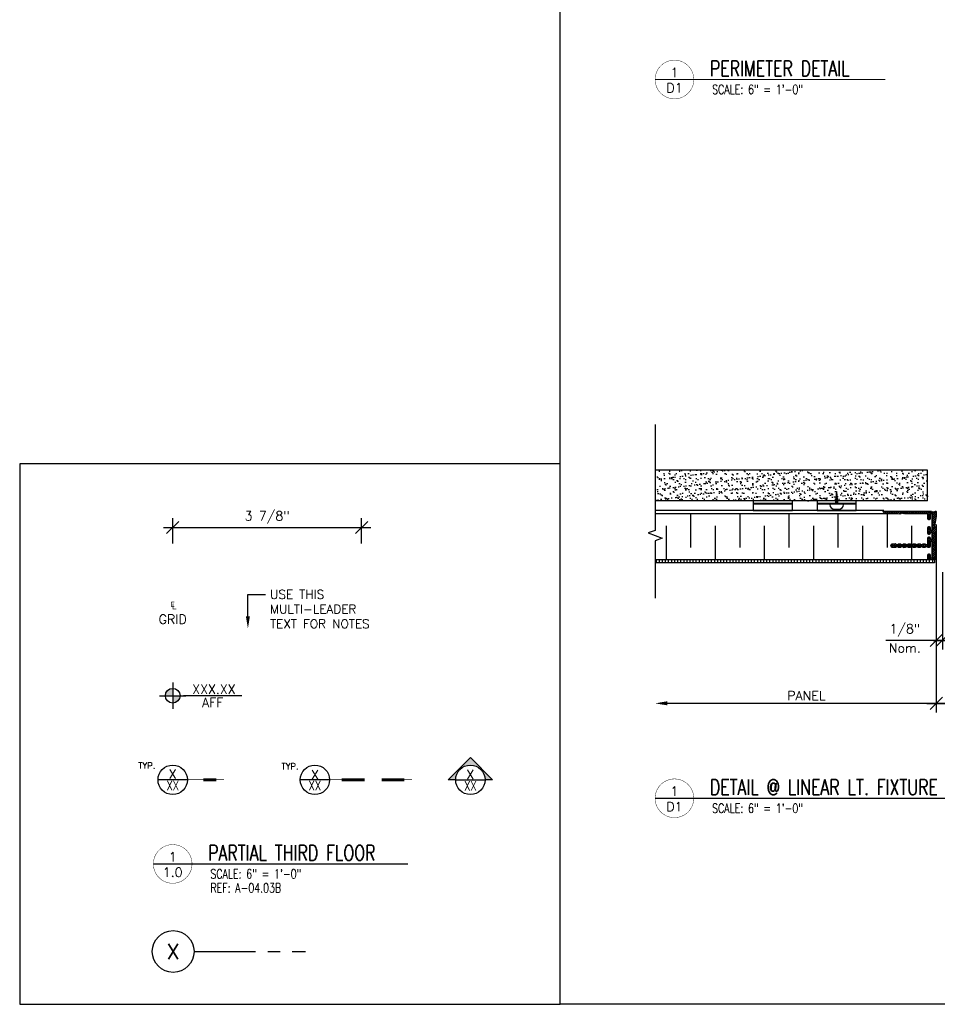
# Model space of a CAD drawing. Header units: inches. Extents: x 31 to 585, y 3457 to 3603.
# Tile 2 of 24: x 214 to 232, y 3481 to 3501. Entities that reach past the tile are written whole.
import ezdxf
from ezdxf import colors
from ezdxf.entities.mleader import LeaderData, LeaderLine
from ezdxf.enums import TextEntityAlignment as Align
from ezdxf.math import Vec2, Vec3

# ---------------------------------------------------------------- set-up
doc = ezdxf.new("R2010")
doc.units = ezdxf.units.IN
doc.header["$MEASUREMENT"] = 0
doc.linetypes.add('CENTER', pattern=[2, 1.25, -0.25, 0.25, -0.25])
for name, color, linetype in [('1-ARCH', 1, 'Continuous'), ('1-DIM', 4, 'Continuous'), ('1-MOUNT', 155, 'Continuous'), ('1-PANEL', 6, 'Continuous'), ('1-REF', 4, 'Continuous'), ('1-TEXT', 2, 'Continuous'), ('1-TITLE', 4, 'Continuous')]:
    doc.layers.add(name, color=color, linetype=linetype)
doc.layers.add('1-VIEWPORT', color=3, linetype='Continuous', plot=False)
doc.styles.add('ROMANS', font='romans.shx')
doc.styles.add('TEXT', font='romans.shx')
doc.dimstyles.new('DIM 6-12', dxfattribs={"dimscale": 2, "dimtxt": 0.09375, "dimasz": 0.125, "dimexe": 0.09375, "dimexo": 0.09375, "dimgap": 0.03125, "dimtad": 1, "dimdec": 4, "dimzin": 3, "dimdsep": 46, "dimlunit": 5, "dimtxsty": 'TEXT', "dimblk": 'OBLIQUE', "dimcen": 0.09375, "dimdle": 0.09375, "dimclrd": 256, "dimclre": 4, "dimclrt": 2, "dimadec": 0, "dimazin": 0, "dimtfac": 1, "dimtdec": 4, "dimtmove": 0, "dimatfit": 3, "dimfxl": 0, "dimfrac": 2, "dimtolj": 1, "dimtzin": 0, "dimlwd": -1, "dimlwe": -1, "dimarcsym": 0})

# ---------------------------------------------------------------- blocks, each defined once
blk = doc.blocks.new('_Oblique')
at = {"color": 0, "linetype": 'ByBlock', "lineweight": -2}
blk.add_line((-0.5, -0.5), (0.5, 0.5), dxfattribs=at)
blk = doc.blocks.new('*D2')
at = {"layer": '1-DIM', "color": 4, "transparency": 16777216}
for p, q in [((216.641, 3490.446), (216.641, 3490.957)), ((220.485, 3490.446), (220.485, 3490.957))]:
    blk.add_line(p, q, dxfattribs=at)
at = {"layer": '1-DIM', "transparency": 16777216}
blk.add_line((216.454, 3490.769), (220.673, 3490.769), dxfattribs=at)
at = {"layer": 'Defpoints', "color": 0, "transparency": 16777216}
for p in [(220.485, 3490.769), (216.641, 3490.259), (220.485, 3490.259)]:
    blk.add_point(p, dxfattribs=at)
at = {"layer": '1-DIM', "transparency": 16777216, "xscale": 0.25, "yscale": 0.25, "zscale": 0.25, "rotation": 180}
blk.add_blockref('_Oblique', (216.641, 3490.769), dxfattribs=at)
at = {"layer": '1-DIM', "transparency": 16777216, "xscale": 0.25, "yscale": 0.25, "zscale": 0.25}
blk.add_blockref('_Oblique', (220.485, 3490.769), dxfattribs=at)
at = {"layer": '1-DIM', "color": 2, "transparency": 16777216, "insert": (218.563, 3490.975), "char_height": 0.1875, "attachment_point": 5, "style": 'TEXT', "bg_fill": 3, "box_fill_scale": 1.25, "bg_fill_color": 256, "bg_fill_true_color": 13158600, "bg_fill_transparency": 0}
blk.add_mtext('\\A1;3 7/8"', dxfattribs=at)
blk = doc.blocks.new('*U15')
at = {"layer": '1-TEXT', "color": 2, "style": 'TEXT'}
blk.add_attdef('VIEWNAME', (0.89, 0.061), '', height=0.25, dxfattribs=at)
at = {"layer": '1-TEXT', "style": 'TEXT'}
for tag, p in [('NOTE1', (0.926, -0.281)), ('NOTE2', (0.926, -0.463)), ('NOTE3', (0.926, -0.655)), ('NOTE4', (0.926, -0.832))]:
    blk.add_attdef(tag, p, '', height=0.125, dxfattribs=at)
blk.add_wipeout([(0.314, 0.314), (0.236, 0.304), (0.163, 0.275), (0.099, 0.229), (0.049, 0.168), (0.015, 0.097), (0.001, 0.02), (0.006, -0.059), (0.03, -0.134), (0.072, -0.2), (0.13, -0.254), (0.199, -0.292), (0.275, -0.312), (0.354, -0.312), (0.43, -0.292), (0.499, -0.254), (0.556, -0.2), (0.599, -0.134), (0.623, -0.059), (0.628, 0.02), (0.613, 0.097), (0.58, 0.168), (0.529, 0.229), (0.466, 0.275), (0.392, 0.304)])
at = {"layer": '1-TITLE', "const_width": 0.00651}
blk.add_lwpolyline([(0, 0, 1), (0.628, 0, 0.414214), (0.314, 0.314, 0.414214), (0, 0, 2.926408)], format="xyb", dxfattribs=at)
at = {"layer": '1-TITLE', "const_width": 0.02}
blk.add_lwpolyline([(0, 0), (4.132, 0)], dxfattribs=at)
at = {"layer": '1-TEXT', "style": 'TEXT'}
for tag, p in [('DETAIL#', (0.301, 0.094)), ('SHEET#', (0.306, -0.207))]:
    blk.add_attdef(tag, text='', height=0.125, dxfattribs=at).set_placement(p, align=Align.CENTER)
blk = doc.blocks.new('*U11')
blk.add_wipeout([(0, 7.18), (-1.78, 6.95), (-3.46, 6.29), (-4.91, 5.23), (-6.06, 3.85), (-6.83, 2.22), (-7.16, 0.45), (-7.05, -1.34), (-6.49, -3.06), (-5.53, -4.57), (-4.22, -5.81), (-2.64, -6.67), (-0.9, -7.12), (0.9, -7.12), (2.64, -6.67), (4.22, -5.81), (5.53, -4.57), (6.49, -3.06), (7.05, -1.34), (7.16, 0.45), (6.83, 2.22), (6.06, 3.85), (4.91, 5.23), (3.46, 6.29), (1.78, 6.95)])
at = {"layer": '1-REF'}
blk.add_line((7.18, 0), (-7.18, 0), dxfattribs=at)
blk.add_lwpolyline([(25, 0, 0.343, 0.343, 0), (21.24, 0, 1.46, 1.46, 0), (14.88, 0, 0.343, 0.343, 0), (7.18, 0, 0, 0, 0)], format="xyseb", dxfattribs=at)
blk.add_circle((0, 0), 7.18, dxfattribs=at)
at = {"layer": '1-REF', "color": 2, "style": 'TEXT'}
for tag, p in [('TYP.', (-17.24, 5.41)), ('DETAIL', (-1.33, 1.74)), ('PAGE', (-2.43, -4.86))]:
    blk.add_attdef(tag, p, '', height=3.43, dxfattribs=at)
blk = doc.blocks.new('*U10')
blk.add_wipeout([(0, 0.425), (-0.106, 0.412), (-0.205, 0.373), (-0.291, 0.31), (-0.359, 0.228), (-0.405, 0.131), (-0.425, 0.027), (-0.418, -0.08), (-0.385, -0.181), (-0.328, -0.271), (-0.25, -0.344), (-0.157, -0.396), (-0.053, -0.422), (0.053, -0.422), (0.157, -0.396), (0.25, -0.344), (0.328, -0.271), (0.385, -0.181), (0.418, -0.08), (0.425, 0.027), (0.405, 0.131), (0.359, 0.228), (0.291, 0.31), (0.205, 0.373), (0.106, 0.412)])
at = {"layer": '1-REF', "linetype": 'CENTER'}
blk.add_line((0.425, 0), (2.693, 0), dxfattribs=at)
at = {"layer": '1-REF'}
blk.add_circle((0, 0), 0.425, dxfattribs=at)
at = {"layer": '1-TEXT', "style": 'TEXT'}
blk.add_attdef('GRID', (-0.134, -0.155), '', height=0.312, dxfattribs=at)
blk = doc.blocks.new('*U14')
at = {"layer": '1-TEXT', "style": 'TEXT'}
for tag, p in [('ELEV.', (0.861, 0.143)), ('AFF', (0.861, -0.139))]:
    blk.add_attdef(tag, text='', height=0.188, dxfattribs=at).set_placement(p, align=Align.MIDDLE_CENTER)
blk.add_wipeout([(0, 0.149), (-0.037, 0.144), (-0.072, 0.13), (-0.102, 0.108), (-0.126, 0.08), (-0.142, 0.046), (-0.149, 0.009), (-0.146, -0.028), (-0.135, -0.063), (-0.115, -0.095), (-0.087, -0.12), (-0.055, -0.138), (-0.019, -0.148), (0.019, -0.148), (0.055, -0.138), (0.087, -0.12), (0.115, -0.095), (0.135, -0.063), (0.146, -0.028), (0.149, 0.009), (0.142, 0.046), (0.126, 0.08), (0.102, 0.108), (0.072, 0.13), (0.037, 0.144)])
at = {"layer": '1-DIM'}
h = blk.add_hatch(color=256, dxfattribs=at)
h.paths.add_polyline_path([(0, 0.149, 0.414214), (-0.149, 0), (0, 0)])
h.paths.add_polyline_path([(0.149, 0), (0, 0), (0, -0.149, 0.414214)])
for p, q in [((0, 0.266), (0, -0.266)), ((-0.266, 0), (0.266, 0))]:
    blk.add_line(p, q, dxfattribs=at)
at = {"layer": '1-DIM', "linetype": 'CENTER'}
blk.add_line((1.41, 0), (0.219, 0), dxfattribs=at)
at = {"layer": '1-DIM'}
blk.add_circle((0, 0), 0.149, dxfattribs=at)
blk = doc.blocks.new('*U12')
at = {"layer": '1-REF'}
blk.add_lwpolyline([(50.25, 0, 0.363, 0.363, 0), (46.27, 0, 1.55, 1.55, 0), (34.46, 0, 0.363, 0.363, 0)], format="xyseb", dxfattribs=at)
blk.add_wipeout([(0, 7.6), (-1.89, 7.36), (-3.66, 6.66), (-5.2, 5.54), (-6.41, 4.07), (-7.22, 2.35), (-7.58, 0.48), (-7.46, -1.42), (-6.87, -3.23), (-5.85, -4.84), (-4.46, -6.15), (-2.8, -7.06), (-0.95, -7.54), (0.95, -7.54), (2.8, -7.06), (4.46, -6.15), (5.85, -4.84), (6.87, -3.23), (7.46, -1.42), (7.58, 0.48), (7.22, 2.35), (6.41, 4.07), (5.2, 5.54), (3.66, 6.66), (1.89, 7.36)])
blk.add_line((7.6, 0), (-7.6, 0), dxfattribs=at)
blk.add_lwpolyline([(25.66, 0, 1.55, 1.55, 0), (13.84, 0, 0.363, 0.363, 0), (7.6, 0, 0, 0, 0)], format="xyseb", dxfattribs=at)
blk.add_circle((0, 0), 7.6, dxfattribs=at)
at = {"layer": '1-REF', "color": 2, "style": 'TEXT'}
for tag, p, height in [('TYP.', (-18.58, 5.41), 3.2), ('DETAIL', (-1.65, 1.13), 4.5), ('PAGE', (-3.7, -5.43), 4.5)]:
    blk.add_attdef(tag, p, '', height=height, dxfattribs=at)
blk = doc.blocks.new('*U13')
blk.add_wipeout([(0, 7.6), (-1.89, 7.36), (-3.66, 6.66), (-5.2, 5.54), (-6.41, 4.07), (-7.22, 2.35), (-7.58, 0.48), (-7.46, -1.42), (-6.87, -3.23), (-5.85, -4.84), (-4.46, -6.15), (-2.8, -7.06), (-0.95, -7.54), (0.95, -7.54), (2.8, -7.06), (4.46, -6.15), (5.85, -4.84), (6.87, -3.23), (7.46, -1.42), (7.58, 0.48), (7.22, 2.35), (6.41, 4.07), (5.2, 5.54), (3.66, 6.66), (1.89, 7.36)])
at = {"layer": '1-REF'}
blk.add_hatch(color=256, dxfattribs=at).paths.add_polyline_path([(0, 11.47), (11.47, 0), (7.6, 0, 0.414214), (0, 7.6, 0.414214), (-7.6, 0), (-11.47, 0)])
blk.add_line((-7.6, 0), (7.6, 0), dxfattribs=at)
blk.add_lwpolyline([(-7.6, 0), (-11.47, 0), (0, 11.47), (11.47, 0), (7.6, 0)], dxfattribs=at)
blk.add_circle((0, 0), 7.6, dxfattribs=at)
at = {"layer": '1-REF', "color": 2, "style": 'ROMANS'}
for tag, p in [('DETAIL', (-1.74, 1.63)), ('PAGE', (-3.51, -5.3))]:
    blk.add_attdef(tag, p, '', height=3.8, dxfattribs=at)
blk = doc.blocks.new('*U42')
at = {"layer": '1-TEXT', "color": 2, "style": 'TEXT'}
blk.add_attdef('VIEWNAME', (0.89, 0.061), '', height=0.25, dxfattribs=at)
at = {"layer": '1-TEXT', "style": 'TEXT'}
for tag, p in [('NOTE1', (0.926, -0.281)), ('NOTE2', (0.926, -0.463)), ('NOTE3', (0.926, -0.655)), ('NOTE4', (0.926, -0.832))]:
    blk.add_attdef(tag, p, '', height=0.125, dxfattribs=at)
blk.add_wipeout([(0.314, 0.314), (0.236, 0.304), (0.163, 0.275), (0.099, 0.229), (0.049, 0.168), (0.015, 0.097), (0.001, 0.02), (0.006, -0.059), (0.03, -0.134), (0.072, -0.2), (0.13, -0.254), (0.199, -0.292), (0.275, -0.312), (0.354, -0.312), (0.43, -0.292), (0.499, -0.254), (0.556, -0.2), (0.599, -0.134), (0.623, -0.059), (0.628, 0.02), (0.613, 0.097), (0.58, 0.168), (0.529, 0.229), (0.466, 0.275), (0.392, 0.304)])
at = {"layer": '1-TITLE', "const_width": 0.00651}
blk.add_lwpolyline([(0, 0, 1), (0.628, 0, 0.414214), (0.314, 0.314, 0.414214), (0, 0, 2.926408)], format="xyb", dxfattribs=at)
at = {"layer": '1-TITLE', "const_width": 0.02}
blk.add_lwpolyline([(0, 0), (3.739, 0)], dxfattribs=at)
at = {"layer": '1-TEXT', "style": 'TEXT'}
for tag, p in [('DETAIL#', (0.301, 0.094)), ('SHEET#', (0.306, -0.207))]:
    blk.add_attdef(tag, text='', height=0.125, dxfattribs=at).set_placement(p, align=Align.CENTER)
blk = doc.blocks.new('*D56')
at = {"layer": '1-DIM', "color": 4, "transparency": 16777216}
for p, q in [((232.183, 3490.831), (232.183, 3488.285)), ((232.308, 3489.862), (232.308, 3488.285))]:
    blk.add_line(p, q, dxfattribs=at)
at = {"layer": '1-DIM', "transparency": 16777216}
for p, q in [((232.183, 3488.472), (231.156, 3488.472)), ((232.495, 3488.472), (232.183, 3488.472))]:
    blk.add_line(p, q, dxfattribs=at)
at = {"layer": 'Defpoints', "color": 0, "transparency": 16777216}
for p in [(232.183, 3491.018), (232.308, 3490.05), (232.183, 3488.472)]:
    blk.add_point(p, dxfattribs=at)
at = {"layer": '1-DIM', "transparency": 16777216, "xscale": 0.25, "yscale": 0.25, "zscale": 0.25, "rotation": 180}
blk.add_blockref('_Oblique', (232.183, 3488.472), dxfattribs=at)
at = {"layer": '1-DIM', "transparency": 16777216, "xscale": 0.25, "yscale": 0.25, "zscale": 0.25}
blk.add_blockref('_Oblique', (232.308, 3488.472), dxfattribs=at)
at = {"layer": '1-DIM', "color": 2, "transparency": 16777216, "insert": (231.544, 3488.677), "char_height": 0.1875, "attachment_point": 5, "style": 'TEXT', "bg_fill": 3, "box_fill_scale": 1.25, "bg_fill_color": 256, "bg_fill_true_color": 13158600, "bg_fill_transparency": 0}
blk.add_mtext('\\A1;1/8"', dxfattribs=at)
at = {"layer": '1-DIM', "color": 2, "transparency": 16777216, "insert": (231.544, 3488.316), "char_height": 0.1875, "attachment_point": 5, "style": 'TEXT', "bg_fill": 3, "box_fill_scale": 1.25, "bg_fill_color": 256, "bg_fill_true_color": 13158600, "bg_fill_transparency": 0}
blk.add_mtext('\\A1;Nom.', dxfattribs=at)
blk = doc.blocks.new('*D58')
at = {"layer": '1-DIM', "color": 4, "transparency": 16777216}
for p, q in [((232.308, 3489.862), (232.308, 3488.285)), ((236.433, 3489.862), (236.433, 3488.285))]:
    blk.add_line(p, q, dxfattribs=at)
at = {"layer": '1-DIM', "transparency": 16777216}
blk.add_line((232.12, 3488.472), (236.62, 3488.472), dxfattribs=at)
at = {"layer": 'Defpoints', "color": 0, "transparency": 16777216}
for p in [(232.308, 3490.05), (236.433, 3490.05), (236.433, 3488.472)]:
    blk.add_point(p, dxfattribs=at)
at = {"layer": '1-DIM', "transparency": 16777216, "xscale": 0.25, "yscale": 0.25, "zscale": 0.25, "rotation": 180}
blk.add_blockref('_Oblique', (232.308, 3488.472), dxfattribs=at)
at = {"layer": '1-DIM', "transparency": 16777216, "xscale": 0.25, "yscale": 0.25, "zscale": 0.25}
blk.add_blockref('_Oblique', (236.433, 3488.472), dxfattribs=at)
at = {"layer": '1-DIM', "color": 2, "transparency": 16777216, "insert": (234.37, 3488.628), "char_height": 0.1875, "attachment_point": 5, "style": 'TEXT', "bg_fill": 3, "box_fill_scale": 1.25, "bg_fill_color": 256, "bg_fill_true_color": 13158600, "bg_fill_transparency": 0}
blk.add_mtext('\\A1;LINEAR LT. FIXTURE', dxfattribs=at)
blk = doc.blocks.new('*D59')
at = {"layer": '1-DIM', "color": 4, "transparency": 16777216}
for p, q in [((232.183, 3490.831), (232.183, 3487.003)), ((236.558, 3490.865), (236.558, 3487.003))]:
    blk.add_line(p, q, dxfattribs=at)
at = {"layer": '1-DIM', "transparency": 16777216}
blk.add_line((231.995, 3487.19), (236.745, 3487.19), dxfattribs=at)
at = {"layer": 'Defpoints', "color": 0, "transparency": 16777216}
for p in [(232.183, 3491.018), (236.558, 3491.053), (236.558, 3487.19)]:
    blk.add_point(p, dxfattribs=at)
at = {"layer": '1-DIM', "transparency": 16777216, "xscale": 0.25, "yscale": 0.25, "zscale": 0.25, "rotation": 180}
blk.add_blockref('_Oblique', (232.183, 3487.19), dxfattribs=at)
at = {"layer": '1-DIM', "transparency": 16777216, "xscale": 0.25, "yscale": 0.25, "zscale": 0.25}
blk.add_blockref('_Oblique', (236.558, 3487.19), dxfattribs=at)
at = {"layer": '1-DIM', "color": 2, "transparency": 16777216, "insert": (234.37, 3487.347), "char_height": 0.1875, "attachment_point": 5, "style": 'TEXT', "bg_fill": 3, "box_fill_scale": 1.25, "bg_fill_color": 256, "bg_fill_true_color": 13158600, "bg_fill_transparency": 0}
blk.add_mtext('\\A1;CLEAR PANEL OPENING', dxfattribs=at)
blk = doc.blocks.new('*D61')
at = {"layer": '1-DIM', "color": 4, "transparency": 16777216}
blk.add_line((232.183, 3490.825), (232.183, 3487.003), dxfattribs=at)
at = {"layer": '1-DIM', "transparency": 16777216}
blk.add_line((232.37, 3487.19), (226.711, 3487.19), dxfattribs=at)
blk.add_solid([(226.711, 3487.232), (226.711, 3487.149), (226.461, 3487.19)], dxfattribs=at)
at = {"layer": 'Defpoints', "color": 0, "transparency": 16777216}
for p in [(232.183, 3491.013), (226.461, 3487.19), (226.461, 3487.19)]:
    blk.add_point(p, dxfattribs=at)
at = {"layer": '1-DIM', "transparency": 16777216, "xscale": 0.25, "yscale": 0.25, "zscale": 0.25}
blk.add_blockref('_Oblique', (232.183, 3487.19), dxfattribs=at)
at = {"layer": '1-DIM', "color": 2, "transparency": 16777216, "insert": (229.541, 3487.347), "char_height": 0.1875, "attachment_point": 5, "style": 'TEXT', "bg_fill": 3, "box_fill_scale": 1.25, "bg_fill_color": 256, "bg_fill_true_color": 13158600, "bg_fill_transparency": 0}
blk.add_mtext('\\A1;PANEL', dxfattribs=at)
blk = doc.blocks.new('*U55')
at = {"layer": '1-TEXT', "color": 2, "style": 'TEXT'}
blk.add_attdef('VIEWNAME', (0.89, 0.061), '', height=0.25, dxfattribs=at)
at = {"layer": '1-TEXT', "style": 'TEXT'}
for tag, p in [('NOTE1', (0.926, -0.281)), ('NOTE2', (0.926, -0.463)), ('NOTE3', (0.926, -0.655)), ('NOTE4', (0.926, -0.832))]:
    blk.add_attdef(tag, p, '', height=0.125, dxfattribs=at)
blk.add_wipeout([(0.314, 0.314), (0.236, 0.304), (0.163, 0.275), (0.099, 0.229), (0.049, 0.168), (0.015, 0.097), (0.001, 0.02), (0.006, -0.059), (0.03, -0.134), (0.072, -0.2), (0.13, -0.254), (0.199, -0.292), (0.275, -0.312), (0.354, -0.312), (0.43, -0.292), (0.499, -0.254), (0.556, -0.2), (0.599, -0.134), (0.623, -0.059), (0.628, 0.02), (0.613, 0.097), (0.58, 0.168), (0.529, 0.229), (0.466, 0.275), (0.392, 0.304)])
at = {"layer": '1-TITLE', "const_width": 0.00651}
blk.add_lwpolyline([(0, 0, 1), (0.628, 0, 0.414214), (0.314, 0.314, 0.414214), (0, 0, 2.926408)], format="xyb", dxfattribs=at)
at = {"layer": '1-TITLE', "const_width": 0.02}
blk.add_lwpolyline([(0, 0), (5.486, 0)], dxfattribs=at)
at = {"layer": '1-TEXT', "style": 'TEXT'}
for tag, p in [('DETAIL#', (0.301, 0.094)), ('SHEET#', (0.306, -0.207))]:
    blk.add_attdef(tag, text='', height=0.125, dxfattribs=at).set_placement(p, align=Align.CENTER)

msp = doc.modelspace()

# ---------------------------------------------------------------- hatches: boundary and pattern name
at = {"layer": '1-ARCH'}
h = msp.add_hatch(dxfattribs=at)
h.set_pattern_fill('AR-SAND', color=8, scale=0.08, style=0)
h.set_pattern_definition([(37.5, (5.52562, -25.65685), (-0.0050394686, 0.1541459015), [0, -0.1216, 0, -0.136, 0, -0.13]), (7.5, (5.52562, -25.65685), (0.141582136, 0.225771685), [0, -0.0656, 0, -0.1096, 0, -0.042]), (327.5, (5.42722, -25.65685), (0.249131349, 0.0004527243), [0, -0.04, 0, -0.144, 0, -0.188]), (317.5, (5.42722, -25.65685), (0.240490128, 0.070214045), [0, -0.02, 0, -0.0944, 0, -0.108])])
h.paths.add_polyline_path([(232.00727, 3491.9363), (232.00727, 3491.3113), (226.46115, 3491.3113), (226.46115, 3491.9363)])
at = {"layer": '1-PANEL'}
h = msp.add_hatch(dxfattribs=at)
h.set_pattern_fill('ANSI37', scale=0.25, style=0)
h.set_pattern_definition([(45, (-1967.861867, 6940.041438), (-0.02209708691, 0.02209708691), []), (135, (-1967.861867, 6940.041438), (-0.02209708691, -0.02209708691), [])])
h.paths.add_polyline_path([(231.1043, 3491.08808, -0.57143672), (231.11291, 3491.10269), (231.7004, 3491.10269), (231.71024, 3491.09285), (231.72008, 3491.10269), (232.0712, 3491.10269, -0.29774875), (232.0941, 3491.08773), (232.14409, 3491.08773), (232.16768, 3491.10135, -0.57735027), (232.18268, 3491.09269), (232.18268, 3491.01276, -0.04254503), (232.18098, 3490.99277), (232.14145, 3490.76258), (232.16549, 3490.78275, -0.65042148), (232.18191, 3490.77471), (232.15693, 3490.11356, -0.52754321), (232.15143, 3490.1101), (232.15143, 3490.10978), (232.01507, 3490.10978, -0.41421356), (232.01113, 3490.11371), (232.01113, 3490.21135, -0.41421356), (232.03082, 3490.23104), (232.04145, 3490.23104, -0.41421356), (232.06113, 3490.21135), (232.06113, 3490.15954, 0.41421356), (232.07113, 3490.14954), (232.09168, 3490.14954, 0.41421356), (232.10168, 3490.15954), (232.10168, 3490.47104, 0.41421356), (232.09168, 3490.48104), (232.07113, 3490.48104, 0.41421356), (232.06113, 3490.47104), (232.06113, 3490.37946, -0.41421356), (232.04145, 3490.35978), (232.02097, 3490.35978, -0.41421356), (232.01113, 3490.36962), (232.01113, 3490.37478), (231.96113, 3490.37478), (231.96113, 3490.36962, -0.41421356), (231.95129, 3490.35978), (231.92097, 3490.35978, -0.41421356), (231.91113, 3490.36962), (231.91113, 3490.37478), (231.86113, 3490.37478), (231.86113, 3490.36962, -0.41421356), (231.85129, 3490.35978), (231.82097, 3490.35978, -0.41421356), (231.81113, 3490.36962), (231.81113, 3490.37478), (231.76113, 3490.37478), (231.76113, 3490.36962, -0.41421356), (231.75129, 3490.35978), (231.72097, 3490.35978, -0.41421356), (231.71113, 3490.36962), (231.71113, 3490.37478), (231.68268, 3490.37478), (231.68268, 3490.42478), (231.71113, 3490.42478), (231.71113, 3490.42993, -0.41421356), (231.72097, 3490.43978), (231.75129, 3490.43978, -0.41421356), (231.76113, 3490.42993), (231.76113, 3490.42478), (231.81113, 3490.42478), (231.81113, 3490.42993, -0.41421356), (231.82097, 3490.43978), (231.85129, 3490.43978, -0.41421356), (231.86113, 3490.42993), (231.86113, 3490.42478), (231.91113, 3490.42478), (231.91113, 3490.42993, -0.41421356), (231.92097, 3490.43978), (231.95129, 3490.43978, -0.41421356), (231.96113, 3490.42993), (231.96113, 3490.42478), (232.01113, 3490.42478), (232.01113, 3490.55997, -0.41421356), (232.03082, 3490.57966), (232.04145, 3490.57966, -0.50562633), (232.06165, 3490.55522, 0.48355105), (232.08082, 3490.53104), (232.082, 3490.53104, 0.41421356), (232.10168, 3490.55072), (232.10168, 3490.64639, 0.41421356), (232.082, 3490.66608), (232.08082, 3490.66608, 0.41421356), (232.06113, 3490.64639, -0.41421356), (232.04145, 3490.62671), (232.03082, 3490.62671, -0.41421356), (232.01113, 3490.64639), (232.01113, 3490.76765, -0.41421356), (232.03082, 3490.78734), (232.04145, 3490.78734, -0.41421356), (232.06113, 3490.76765), (232.06113, 3490.72608, 0.41421356), (232.07113, 3490.71608), (232.09168, 3490.71608, 0.41421356), (232.10168, 3490.72608), (232.10168, 3491.03757, 0.41421356), (232.09168, 3491.04757), (232.07113, 3491.04757, 0.41421356), (232.06113, 3491.03757), (232.06113, 3490.946, -0.41421356), (232.04145, 3490.92631), (232.03082, 3490.92631, -0.41421356), (232.01113, 3490.946), (232.01113, 3491.04757), (231.53791, 3491.04757), (231.45306, 3491.06253), (231.45306, 3491.03773), (231.39724, 3491.04757), (231.16958, 3491.04757, -0.26047061)])
h.paths.add_polyline_path([(231.30113, 3490.43978), (231.31113, 3490.43978), (231.35129, 3490.43978, -0.41421356), (231.36113, 3490.42993), (231.36113, 3490.42478), (231.41113, 3490.42478), (231.41113, 3490.42993, -0.41421356), (231.42097, 3490.43978), (231.45129, 3490.43978, -0.41421356), (231.46113, 3490.42993), (231.46113, 3490.42478), (231.51113, 3490.42478), (231.51113, 3490.42993, -0.41421356), (231.52097, 3490.43978), (231.55129, 3490.43978, -0.41421356), (231.56113, 3490.42993), (231.56113, 3490.42478), (231.61113, 3490.42478), (231.61113, 3490.42993, -0.41421356), (231.62097, 3490.43978), (231.65129, 3490.43978, -0.41421356), (231.66113, 3490.42993), (231.66113, 3490.42478), (231.68268, 3490.42478), (231.68268, 3490.37478), (231.66113, 3490.37478), (231.66113, 3490.36962, -0.41421356), (231.65129, 3490.35978), (231.62097, 3490.35978, -0.41421356), (231.61113, 3490.36962), (231.61113, 3490.37478), (231.56113, 3490.37478), (231.56113, 3490.36962, -0.41421356), (231.55129, 3490.35978), (231.52097, 3490.35978, -0.41421356), (231.51113, 3490.36962), (231.51113, 3490.37478), (231.46113, 3490.37478), (231.46113, 3490.36962, -0.41421356), (231.45129, 3490.35978), (231.42097, 3490.35978, -0.41421356), (231.41113, 3490.36962), (231.41113, 3490.37478), (231.36113, 3490.37478), (231.36113, 3490.36962, -0.41421356), (231.35129, 3490.35978), (231.30113, 3490.35978, -1)], flags=17)
h = msp.add_hatch(dxfattribs=at)
h.set_pattern_fill('ANSI31', color=8, scale=0.5, angle=45, style=0)
h.set_pattern_definition([(90, (-19.76346, 2.69154), (-0.0625, 1e-17), [])])
h.paths.add_polyline_path([(226.46115, 3490.1121), (226.46115, 3490.0496), (232.15143, 3490.0496), (232.15143, 3490.1121)])

# ---------------------------------------------------------------- linework, layer by layer
at = {"layer": '1-ARCH'}
for p, q in [((232.00727, 3491.9363), (226.46115, 3491.9363)), ((232.00727, 3491.3113), (232.00727, 3491.9363)), ((232.00727, 3491.3113), (226.46115, 3491.3113))]:
    msp.add_line(p, q, dxfattribs=at)
at = {"layer": '1-MOUNT'}
for p, q in [((230.13071, 3491.24522), (230.15694, 3491.502)), ((230.18317, 3491.24522), (230.15694, 3491.502)), ((229.25758, 3491.25632), (228.45883, 3491.25632)), ((229.25758, 3491.24522), (228.45883, 3491.24522)), ((230.55631, 3491.25632), (229.75756, 3491.25632)), ((230.55631, 3491.24522), (229.75756, 3491.24522))]:
    msp.add_line(p, q, dxfattribs=at)
for points in [[(230.16458, 3491.42711), (230.14898, 3491.42413)], [(230.16289, 3491.44364), (230.15073, 3491.44132)], [(230.16121, 3491.46017), (230.15249, 3491.45851)], [(230.15952, 3491.47671), (230.15425, 3491.4757)], [(230.15783, 3491.49324), (230.156, 3491.49289)], [(230.18147, 3491.26177), (230.13142, 3491.25223)], [(230.17978, 3491.27831), (230.13317, 3491.26942)], [(230.1781, 3491.29484), (230.13493, 3491.28661)], [(230.17641, 3491.31087), (230.13668, 3491.3033)], [(230.17472, 3491.32791), (230.13844, 3491.32049)], [(230.17303, 3491.34444), (230.1402, 3491.33818)], [(230.17134, 3491.36097), (230.14195, 3491.35537)], [(230.16965, 3491.37751), (230.14371, 3491.37256)], [(230.16796, 3491.39404), (230.14547, 3491.38975)], [(230.16627, 3491.41057), (230.14722, 3491.40694)]]:
    msp.add_lwpolyline(points, dxfattribs=at)
msp.add_lwpolyline([(230.02048, 3491.24522), (230.02048, 3491.23385, 0.41421356), (230.11145, 3491.14288), (230.20242, 3491.14288, 0.41421356), (230.29339, 3491.23385), (230.29339, 3491.24522)], format="xyb", close=True, dxfattribs=at)
at = {"layer": '1-PANEL'}
for p, q in [((231.12018, 3491.1121), (226.46115, 3491.1121)), ((231.18268, 3491.0496), (226.46115, 3491.0496)), ((232.15143, 3490.1121), (226.46115, 3490.1121)), ((232.15143, 3490.0496), (226.46115, 3490.0496)), ((232.15143, 3490.1121), (232.15143, 3490.0496))]:
    msp.add_line(p, q, dxfattribs=at)
at = {"layer": '1-PANEL', "color": 8}
for p, q in [((227.18268, 3491.0496), (227.18268, 3490.3621)), ((228.18268, 3491.0496), (228.18268, 3490.3621)), ((229.18268, 3491.0496), (229.18268, 3490.3621)), ((230.18268, 3491.0496), (230.18268, 3490.3621)), ((231.18268, 3491.0496), (231.18268, 3490.3621)), ((226.68268, 3490.7996), (226.68268, 3490.1121)), ((227.68268, 3490.7996), (227.68268, 3490.1121)), ((228.68268, 3490.7996), (228.68268, 3490.1121)), ((229.68268, 3490.7996), (229.68268, 3490.1121)), ((230.68268, 3490.7996), (230.68268, 3490.1121)), ((231.68268, 3490.7996), (231.68268, 3490.1121))]:
    msp.add_line(p, q, dxfattribs=at)
at = {"layer": '1-PANEL', "color": 7}
msp.add_lwpolyline([(232.18268, 3491.09269), (232.18268, 3491.01276, -0.04254503), (232.18098, 3490.99277), (232.14145, 3490.76258), (232.16549, 3490.78275, -0.64926792), (232.18191, 3490.77474), (232.15693, 3490.11358, -0.40414051), (232.153, 3490.10978), (232.01507, 3490.10978, -0.41421356), (232.01113, 3490.11371), (232.01113, 3490.21135, -0.41421356), (232.03082, 3490.23104), (232.04145, 3490.23104, -0.41421356), (232.06113, 3490.21135), (232.06113, 3490.15954, 0.41421356), (232.07113, 3490.14954), (232.09168, 3490.14954, 0.41421356), (232.10168, 3490.15954), (232.10168, 3490.47104, 0.41421356), (232.09168, 3490.48104), (232.07113, 3490.48104, 0.41421356), (232.06113, 3490.47104), (232.06113, 3490.37946, -0.41421356), (232.04145, 3490.35978), (232.02097, 3490.35978, -0.41421356), (232.01113, 3490.36962), (232.01113, 3490.37478), (231.96113, 3490.37478), (231.96113, 3490.36962, -0.41421356), (231.95129, 3490.35978), (231.92097, 3490.35978, -0.41421356), (231.91113, 3490.36962), (231.91113, 3490.37478), (231.86113, 3490.37478), (231.86113, 3490.36962, -0.41421356), (231.85129, 3490.35978), (231.82097, 3490.35978, -0.41421356), (231.81113, 3490.36962), (231.81113, 3490.37478), (231.76113, 3490.37478), (231.76113, 3490.36962, -0.41421356), (231.75129, 3490.35978), (231.72097, 3490.35978, -0.41421356), (231.71113, 3490.36962), (231.71113, 3490.37478), (231.66113, 3490.37478), (231.66113, 3490.36962, -0.41421356), (231.65129, 3490.35978), (231.62097, 3490.35978, -0.41421356), (231.61113, 3490.36962), (231.61113, 3490.37478), (231.56113, 3490.37478), (231.56113, 3490.36962, -0.41421356), (231.55129, 3490.35978), (231.52097, 3490.35978, -0.41421356), (231.51113, 3490.36962), (231.51113, 3490.37478), (231.46113, 3490.37478), (231.46113, 3490.36962, -0.41421356), (231.45129, 3490.35978), (231.42097, 3490.35978, -0.41421356), (231.41113, 3490.36962), (231.41113, 3490.37478), (231.36113, 3490.37478), (231.36113, 3490.36962, -0.41421356), (231.35129, 3490.35978), (231.30113, 3490.35978, -1), (231.30113, 3490.43978), (231.31113, 3490.43978), (231.35129, 3490.43978, -0.41421356), (231.36113, 3490.42993), (231.36113, 3490.42478), (231.41113, 3490.42478), (231.41113, 3490.42993, -0.41421356), (231.42097, 3490.43978), (231.45129, 3490.43978, -0.41421356), (231.46113, 3490.42993), (231.46113, 3490.42478), (231.51113, 3490.42478), (231.51113, 3490.42993, -0.41421356), (231.52097, 3490.43978), (231.55129, 3490.43978, -0.41421356), (231.56113, 3490.42993), (231.56113, 3490.42478), (231.61113, 3490.42478), (231.61113, 3490.42993, -0.41421356), (231.62097, 3490.43978), (231.65129, 3490.43978, -0.41421356), (231.66113, 3490.42993), (231.66113, 3490.42478), (231.71113, 3490.42478), (231.71113, 3490.42993, -0.41421356), (231.72097, 3490.43978), (231.75129, 3490.43978, -0.41421356), (231.76113, 3490.42993), (231.76113, 3490.42478), (231.81113, 3490.42478), (231.81113, 3490.42993, -0.41421356), (231.82097, 3490.43978), (231.85129, 3490.43978, -0.41421356), (231.86113, 3490.42993), (231.86113, 3490.42478), (231.91113, 3490.42478), (231.91113, 3490.42993, -0.41421356), (231.92097, 3490.43978), (231.95129, 3490.43978, -0.41421356), (231.96113, 3490.42993), (231.96113, 3490.42478), (232.01113, 3490.42478), (232.01113, 3490.55997, -0.41421356), (232.03082, 3490.57966), (232.04145, 3490.57966, -0.41421356), (232.06113, 3490.55997), (232.06113, 3490.55072, 0.41421356), (232.08082, 3490.53104), (232.082, 3490.53104, 0.41421356), (232.10168, 3490.55072), (232.10168, 3490.64639, 0.41421356), (232.082, 3490.66608), (232.08082, 3490.66608, 0.41421356), (232.06113, 3490.64639), (232.06113, 3490.64639, -0.41421356), (232.04145, 3490.62671), (232.03082, 3490.62671, -0.41421356), (232.01113, 3490.64639), (232.01113, 3490.76765, -0.41421356), (232.03082, 3490.78734), (232.04145, 3490.78734, -0.41421356), (232.06113, 3490.76765), (232.06113, 3490.72608, 0.41421356), (232.07113, 3490.71608), (232.09168, 3490.71608, 0.41421356), (232.10168, 3490.72608), (232.10168, 3491.03757, 0.41421356), (232.09168, 3491.04757), (232.07113, 3491.04757, 0.41421356), (232.06113, 3491.03757), (232.06113, 3490.946, -0.41421356), (232.04145, 3490.92631), (232.03082, 3490.92631, -0.41421356), (232.01113, 3490.946), (232.01113, 3491.04757), (231.53791, 3491.04757), (231.45306, 3491.06253), (231.45306, 3491.03773), (231.39724, 3491.04757), (231.16958, 3491.04757, -0.26047061), (231.1043, 3491.08808, -0.57143672), (231.11291, 3491.10269), (231.7004, 3491.10269), (231.71024, 3491.09285), (231.72008, 3491.10269), (232.0712, 3491.10269, -0.29774875), (232.0941, 3491.08773), (232.14409, 3491.08773), (232.16768, 3491.10135, -0.57735027)], format="xyb", close=True, dxfattribs=at)
at = {"layer": 'Defpoints', "color": 3}
msp.add_lwpolyline([(224.52641, 3527.06477), (283.76922, 3527.06477), (283.76922, 3481.06477), (224.52641, 3481.06477)], close=True, dxfattribs=at)

# ---------------------------------------------------------------- block references
at = {"layer": '1-TITLE'}
ref = msp.add_blockref('*U15', (216.2472, 3483.92189), dxfattribs=dict(at, xscale=1.254172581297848, yscale=1.254172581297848, zscale=1.254172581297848))
ref.add_attrib('VIEWNAME', 'PARTIAL THIRD FLOOR', (217.36354, 3483.99105), dxfattribs={"color": 2, "height": 0.312495, "style": 'TEXT', "width": 0.75})
ref.add_attrib('DETAIL#', '1', dxfattribs={"color": 2, "height": 0.1875, "style": 'TEXT'}).set_placement((216.64129, 3484.06566), align=Align.MIDDLE_CENTER)
ref.add_attrib('SHEET#', '1.0', dxfattribs={"color": 2, "height": 0.1875, "style": 'TEXT'}).set_placement((216.64129, 3483.75211), align=Align.MIDDLE_CENTER)
ref.add_attrib('NOTE1', 'SCALE: 6" = 1\'-0"', dxfattribs={"color": 2, "height": 0.1875, "style": 'TEXT', "width": 0.75}).set_placement((217.40874, 3483.5699), align=Align.BOTTOM_LEFT)
ref.add_attrib('NOTE2', 'REF: A-04.03B', (217.40874, 3483.34142), dxfattribs={"color": 2, "height": 0.1875, "style": 'TEXT', "width": 0.75})

# ---------------------------------------------------------------- texts
at = {"layer": '1-DIM', "insert": (216.64129, 3489.05742), "char_height": 0.1875, "width": 0.9557087, "attachment_point": 5, "style": 'TEXT'}
msp.add_mtext('\\A1;℄\\PGRID', dxfattribs=at)

# ---------------------------------------------------------------- dimensions: what is measured, and where the dimension line sits
at = {"layer": '1-DIM'}
dim = msp.add_linear_dim(base=(220.48506, 3490.76926), p1=(216.64129, 3490.25879), p2=(220.48506, 3490.25879), dimstyle='DIM 6-12', override={"dimpost": '"'}, dxfattribs=at)
dim.commit()
dim.dimension.update_dxf_attribs({"geometry": '*D2', "text_midpoint": (218.56317, 3490.97462)})

# ---------------------------------------------------------------- leaders
at = {"layer": '1-TEXT'}
ml = msp.add_multileader_mtext('Standard', dxfattribs=at)
ml.set_content('USE THIS MULTI-LEADER TEXT FOR NOTES', color=256, style='TEXT')
ml.set_leader_properties(color=4, linetype='ByLayer', lineweight=-1)
ml.build(insert=Vec2(0, 0))
ml.multileader.update_dxf_attribs({"dogleg_length": 0.36, "arrow_head_size": 0.25})
ctx = ml.context
ctx.base_point, ctx.char_height, ctx.arrow_head_size, ctx.landing_gap_size, ctx.plane_origin = Vec3(218.53197, 3489.40831), 0.18, 0.25, 0.09, Vec3(217.17605, 3488.24216)
notes = []
notes.append((ctx, [(0, (1, 1, 0), (218.17197, 3489.40831), (1, 0), 0.36, [(0, [(218.17197, 3488.71377)], 0, [])])]))
ctx.mtext.insert, ctx.mtext.width, ctx.mtext.flow_direction = Vec3(218.62197, 3489.49831), 2.2811959, 5
for ctx, leaders in notes:
    for number, flags, end, landing, length, lines in leaders:
        leader = LeaderData()
        leader.index, (leader.has_last_leader_line, leader.has_dogleg_vector, leader.attachment_direction) = number, flags
        leader.last_leader_point, leader.dogleg_vector, leader.dogleg_length = Vec3(end), Vec3(landing), length
        for number, points, colour, breaks in lines:
            line = LeaderLine()
            line.index, line.vertices, line.color, line.breaks = number, Vec3.list(points), colors.encode_raw_color(colour), breaks
            leader.lines.append(line)
        ctx.leaders.append(leader)

# ---------------------------------------------------------------- next in the draw order: linework, layer by layer
at = {"layer": '1-VIEWPORT'}
msp.add_lwpolyline([(224.52641, 3481.06477), (224.52641, 3492.06477), (213.52641, 3492.06477)], dxfattribs=at)
msp.add_lwpolyline([(213.52641, 3481.06477), (224.52641, 3481.06477), (224.52641, 3492.06477), (213.52641, 3492.06477)], close=True, dxfattribs=at)

# ---------------------------------------------------------------- next in the draw order: block references
at = {"layer": '1-TITLE'}
ref = msp.add_blockref('*U42', (226.46115, 3499.88664), dxfattribs=dict(at, xscale=1.254172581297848, yscale=1.254172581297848, zscale=1.254172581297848))
ref.add_attrib('VIEWNAME', 'PERIMETER DETAIL', (227.57749, 3499.95579), dxfattribs={"color": 2, "height": 0.312495, "style": 'TEXT', "width": 0.75})
ref.add_attrib('DETAIL#', '1', dxfattribs={"color": 2, "height": 0.1875, "style": 'TEXT'}).set_placement((226.85524, 3500.0304), align=Align.MIDDLE_CENTER)
ref.add_attrib('SHEET#', 'D1', dxfattribs={"color": 2, "height": 0.1875, "style": 'TEXT'}).set_placement((226.85524, 3499.71685), align=Align.MIDDLE_CENTER)
ref.add_attrib('NOTE1', 'SCALE: 6" = 1\'-0"', dxfattribs={"color": 2, "height": 0.1875, "style": 'TEXT', "width": 0.75}).set_placement((227.62269, 3499.53464), align=Align.BOTTOM_LEFT)
ref = msp.add_blockref('*U55', (226.46037, 3485.25791), dxfattribs=dict(at, xscale=1.254172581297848, yscale=1.254172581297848, zscale=1.254172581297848))
ref.add_attrib('VIEWNAME', 'DETAIL @ LINEAR LT. FIXTURE', (227.57671, 3485.32706), dxfattribs={"color": 2, "height": 0.312495, "style": 'TEXT', "width": 0.75})
ref.add_attrib('DETAIL#', '1', dxfattribs={"color": 2, "height": 0.1875, "style": 'TEXT'}).set_placement((226.85446, 3485.40167), align=Align.MIDDLE_CENTER)
ref.add_attrib('SHEET#', 'D1', dxfattribs={"color": 2, "height": 0.1875, "style": 'TEXT'}).set_placement((226.85446, 3485.08812), align=Align.MIDDLE_CENTER)
ref.add_attrib('NOTE1', 'SCALE: 6" = 1\'-0"', dxfattribs={"color": 2, "height": 0.1875, "style": 'TEXT', "width": 0.75}).set_placement((227.62191, 3484.90591), align=Align.BOTTOM_LEFT)

# ---------------------------------------------------------------- next in the draw order: dimensions: what is measured, and where the dimension line sits
at = {"layer": '1-DIM'}
dim = msp.add_linear_dim(base=(232.18268, 3488.47207), p1=(232.30768, 3490.0496), p2=(232.18268, 3491.01835), text='<>\\XNom.', dimstyle='DIM 6-12', override={"dimpost": '"'}, dxfattribs=at)
dim.commit()
dim.dimension.update_dxf_attribs({"geometry": '*D56', "text_midpoint": (231.54429, 3488.47207)})

# ---------------------------------------------------------------- next in the draw order: block references
ref = msp.add_blockref('*U14', (216.64129, 3487.34557), dxfattribs=at)
ref.add_attrib('AFF', 'AFF', dxfattribs={"height": 0.1875, "style": 'TEXT'}).set_placement((217.45601, 3487.20754), align=Align.MIDDLE_CENTER)
ref.add_attrib('ELEV.', 'XXX.XX', dxfattribs={"height": 0.1875, "style": 'TEXT'}).set_placement((217.48124, 3487.47702), align=Align.MIDDLE_CENTER)
at = {"layer": '1-REF'}
ref = msp.add_blockref('*U13', (222.70067, 3485.63373), dxfattribs=dict(at, xscale=0.03937007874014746, yscale=0.03937007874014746, zscale=0.03937007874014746))
ref.add_attrib('PAGE', 'XX', dxfattribs={"color": 2, "height": 0.1875, "style": 'TEXT', "width": 0.8}).set_placement((222.70067, 3485.51011), align=Align.MIDDLE_CENTER)
ref.add_attrib('DETAIL', 'X', dxfattribs={"color": 2, "height": 0.1875, "style": 'TEXT'}).set_placement((222.70067, 3485.742), align=Align.MIDDLE_CENTER)
ref = msp.add_blockref('*U11', (216.64129, 3485.63373), dxfattribs=dict(at, xscale=0.04166600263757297, yscale=0.04166600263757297, zscale=0.04166600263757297))
ref.add_attrib('TYP.', 'TYP.', (215.94081, 3485.861), dxfattribs={"color": 2, "height": 0.125, "style": 'TEXT'})
ref.add_attrib('PAGE', 'XX', dxfattribs={"color": 2, "height": 0.1875, "style": 'TEXT', "width": 0.8}).set_placement((216.64129, 3485.5161), align=Align.MIDDLE_CENTER)
ref.add_attrib('DETAIL', 'X', dxfattribs={"color": 2, "height": 0.1875, "style": 'TEXT'}).set_placement((216.64129, 3485.75181), align=Align.MIDDLE_CENTER)
ref = msp.add_blockref('*U12', (219.5358, 3485.63373), dxfattribs=dict(at, xscale=0.03937007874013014, yscale=0.03937007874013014, zscale=0.03937007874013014))
ref.add_attrib('DETAIL', 'X', dxfattribs={"color": 2, "height": 0.1875, "style": 'TEXT'}).set_placement((219.5358, 3485.7397), align=Align.MIDDLE_CENTER)
ref.add_attrib('PAGE', 'XX', dxfattribs={"color": 2, "height": 0.1875, "style": 'TEXT', "width": 0.8}).set_placement((219.5358, 3485.51592), align=Align.MIDDLE_CENTER)
ref.add_attrib('TYP.', 'TYP.', (218.85644, 3485.84689), dxfattribs={"color": 2, "height": 0.125, "style": 'TEXT'})
ref = msp.add_blockref('*U10', (216.65066, 3482.13989), dxfattribs=at)
ref.add_attrib('GRID', 'X', dxfattribs={"color": 2, "height": 0.3125, "style": 'TEXT'}).set_placement((216.65066, 3482.13989), align=Align.MIDDLE_CENTER)

# ---------------------------------------------------------------- next in the draw order: dimensions: what is measured, and where the dimension line sits
at = {"layer": '1-DIM'}
dim = msp.add_linear_dim(base=(236.43268, 3488.47207), p1=(232.30768, 3490.0496), p2=(236.43268, 3490.0496), text='LINEAR LT. FIXTURE', dimstyle='DIM 6-12', override={"dimpost": '"'}, dxfattribs=at)
dim.commit()
dim.dimension.update_dxf_attribs({"geometry": '*D58', "text_midpoint": (234.37018, 3488.62832)})

# ---------------------------------------------------------------- next in the draw order: dimensions: what is measured, and where the dimension line sits
dim = msp.add_linear_dim(base=(236.55768, 3487.19036), p1=(232.18268, 3491.01835), p2=(236.55768, 3491.05272), text='CLEAR PANEL OPENING', dimstyle='DIM 6-12', override={"dimpost": '"'}, dxfattribs=at)
dim.commit()
dim.dimension.update_dxf_attribs({"geometry": '*D59', "text_midpoint": (234.37018, 3487.34661)})

# ---------------------------------------------------------------- next in the draw order: dimensions: what is measured, and where the dimension line sits
dim = msp.add_linear_dim(base=(226.46115, 3487.19036), p1=(232.18268, 3491.01276), p2=(226.46115, 3487.19036), text='PANEL', dimstyle='DIM 6-12', override={"dimpost": '"', "dimblk1": 'Oblique', "dimsah": 1}, dxfattribs=at)
dim.commit()
dim.dimension.update_dxf_attribs({"geometry": '*D61', "text_midpoint": (229.54067, 3487.19036), "dimtype": 160})

# ---------------------------------------------------------------- next in the draw order: linework, layer by layer
msp.add_lwpolyline([(226.46115, 3492.86578), (226.46115, 3490.7105), (226.31626, 3490.65776), (226.60603, 3490.55229), (226.46115, 3490.49956), (226.46115, 3489.32841)], dxfattribs=at)
at = {"layer": '1-MOUNT'}
for points in [[(228.45883, 3491.31128), (228.45883, 3491.1121), (229.25758, 3491.1121), (229.25758, 3491.31128)], [(229.75756, 3491.31128), (229.75756, 3491.1121), (230.55631, 3491.1121), (230.55631, 3491.31128)]]:
    msp.add_lwpolyline(points, close=True, dxfattribs=at)

doc.saveas('drawing.dxf')
